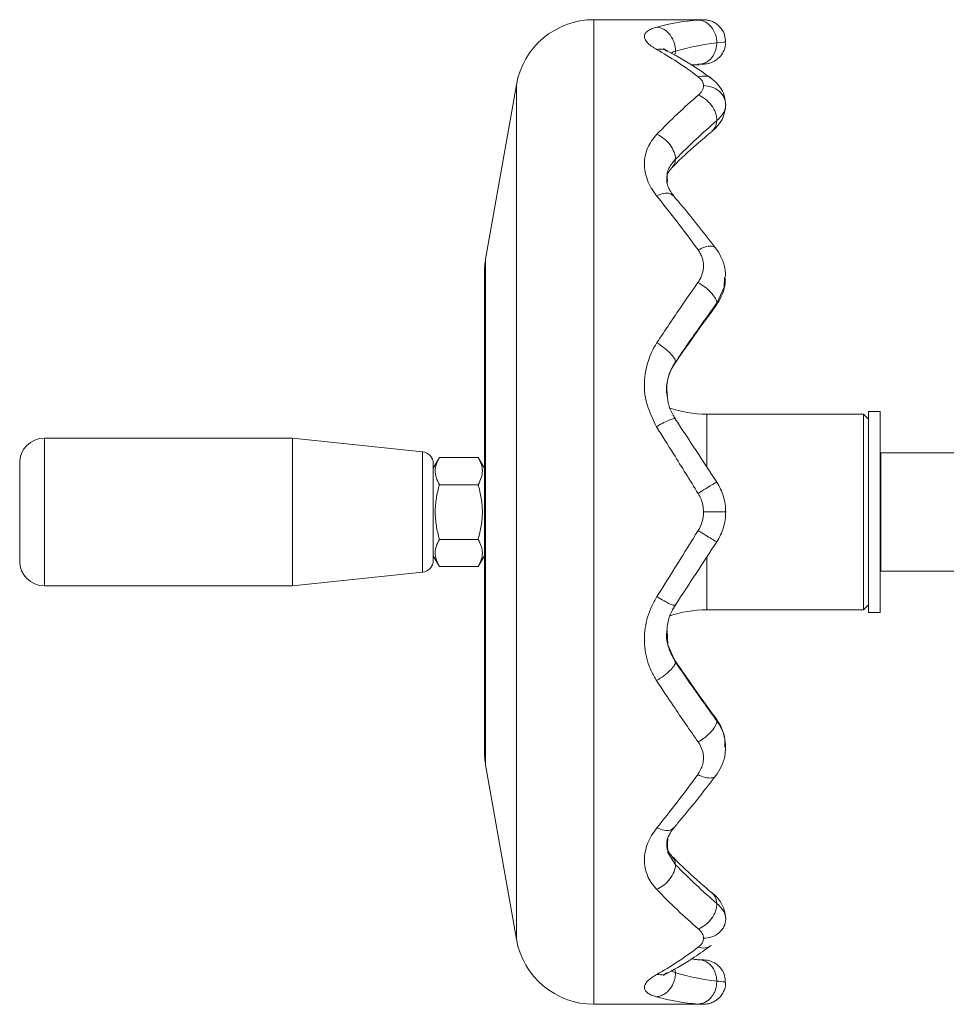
# Model space of a CAD drawing. Header units: millimetres. Extents: x -322 to 635, y -87 to 818.
# Tile 1 of 28: x -322 to -228, y -87 to 13. Entities that reach past the tile are written whole.
import ezdxf

# ---------------------------------------------------------------- set-up
doc = ezdxf.new("R2010")
doc.units = ezdxf.units.MM

msp = doc.modelspace()

# ---------------------------------------------------------------- linework, layer by layer
at = {"color": 7, "linetype": 'Continuous', "lineweight": 15}
for p, q in [((-252.33, 13.22), (-263.39, 13.22)), ((-255.11, 10.02), (-255.19, 9.63)), ((-253.5, 8.59), (-252.91, 8.63)), ((-252.94, 8.63), (-252.72, 8.64)), ((-252.33, 8.71), (-252.19, 8.72)), ((-271.27, 6.61), (-274.39, -11.09)), ((-274.51, -12.48), (-274.51, -61.08)), ((-251.05, -15.85), (-251.01, -15.78)), ((-250.92, -15.58), (-251.02, -15.8)), ((-255.11, -21.54), (-255.18, -21.62)), ((-236.01, -26.84), (-251.93, -26.84)), ((-235.51, -27.34), (-236.01, -26.84)), ((-236.01, -26.84), (-236.01, -46.72)), ((-234.31, -26.58), (-235.51, -26.58)), ((-235.51, -46.98), (-235.51, -26.58)), ((-234.31, -46.98), (-234.31, -26.58)), ((-293.99, -29.28), (-319.21, -29.28)), ((-280.79, -30.67), (-293.99, -29.28)), ((-293.99, -29.28), (-293.99, -44.28)), ((-221.86, -30.78), (-234.26, -30.78)), ((-234.26, -30.78), (-234.26, -42.78)), ((-321.71, -41.78), (-321.71, -31.78)), ((-279.08, -31.23), (-279.71, -32.33)), ((-279.71, -31.86), (-279.71, -41.7)), ((-275.15, -31.23), (-279.08, -31.23)), ((-274.51, -32.33), (-275.15, -31.23)), ((-234.26, -31.78), (-234.31, -31.78)), ((-275.15, -34.01), (-279.08, -34.01)), ((-275.15, -39.56), (-279.08, -39.56)), ((-279.71, -41.23), (-279.08, -42.33)), ((-275.15, -42.33), (-274.51, -41.23)), ((-234.31, -41.78), (-234.26, -41.78)), ((-293.99, -44.28), (-280.79, -42.89)), ((-275.15, -42.33), (-279.08, -42.33)), ((-234.26, -42.78), (-221.86, -42.78)), ((-319.21, -44.28), (-293.99, -44.28)), ((-251.93, -46.72), (-236.01, -46.72)), ((-236.01, -46.72), (-235.51, -46.22)), ((-235.51, -46.98), (-234.31, -46.98)), ((-255.11, -52.03), (-255.17, -51.94)), ((-251.04, -57.72), (-251.01, -57.79)), ((-250.92, -57.99), (-251.02, -57.77)), ((-274.39, -62.47), (-271.27, -80.17)), ((-250.01, -77.97), (-250.01, -78.13)), ((-255.19, -83.17), (-255.11, -83.58)), ((-263.39, -86.78), (-252.33, -86.78))]:
    msp.add_line(p, q, dxfattribs=at)
at = {"color": 8, "linetype": 'Continuous', "lineweight": 15}
for p, q in [((-263.39, 13.22), (-263.39, -86.78)), ((-253.55, 8.62), (-252.86, 8.68)), ((-271.27, 6.61), (-271.27, -80.17)), ((-255.95, -3.39), (-255.93, -3.03)), ((-274.39, -11.09), (-274.39, -62.47)), ((-251.93, -26.84), (-251.93, -32.2)), ((-319.21, -29.28), (-319.21, -44.28)), ((-280.79, -42.89), (-280.79, -30.67)), ((-251.93, -41.42), (-251.93, -46.72)), ((-255.93, -70.55), (-255.9, -69.95))]:
    msp.add_line(p, q, dxfattribs=at)
at = {"color": 8, "linetype": 'Continuous', "lineweight": 15, "flags": 128}
for points in [[(-250.12, 10.96), (-250.15, 10.95), (-250.92, 10.86), (-250.92, 10.86), (-250.92, 10.86)], [(-250.12, -12.94), (-250.15, -13.96), (-250.92, -15.57), (-250.92, -15.57), (-250.92, -15.57)], [(-255.94, -48.8), (-255.89, -50.27), (-255.11, -52.03), (-255.11, -52.03), (-255.11, -52.03)], [(-255.93, -70.52), (-255.89, -71.36), (-255.11, -72.6), (-255.11, -72.6), (-255.11, -72.6)], [(-255.53, -83.37), (-255.11, -83.58), (-255.11, -83.58), (-255.11, -83.58)]]:
    msp.add_lwpolyline(points, dxfattribs=at)
at = {"color": 7, "linetype": 'Continuous', "lineweight": 15}
for centre, radius, start, end in [((-263.39, 5.22), 8, 90, 170), ((-253.32, 4.59), 3.3, 306.4611, 359.7056), ((-266.51, -12.48), 8, 170, 180), ((-251.93, -14.84), 12, 251.2466, 270), ((-319.21, -31.78), 2.5, 90, 180), ((-280.91, -31.86), 1.2, 360, 84), ((-319.21, -41.78), 2.5, 180, 270), ((-280.91, -41.7), 1.2, 276, 360), ((-251.93, -58.72), 12, 90, 108.5898), ((-266.51, -61.08), 8, 180, 190), ((-263.39, -78.78), 8, 190, 270)]:
    msp.add_arc(centre, radius, start, end, dxfattribs=at)
for points in [[(-257, 12.47), (-255.61, 12.86), (-254.23, 13.09), (-252.84, 13.18)], [(-252.8, 7.43), (-254.21, 8.49), (-255.63, 9.42), (-257.04, 10.2)], [(-250.92, 10.86), (-252.31, 10.72), (-253.71, 10.44), (-255.11, 10.02)], [(-252.26, 6.52), (-252.26, 6.85), (-252.45, 7.17), (-252.8, 7.43)], [(-252.8, 5.55), (-252.45, 5.85), (-252.26, 6.19), (-252.26, 6.52)], [(-257, 1.58), (-255.6, 3.02), (-254.2, 4.35), (-252.8, 5.55)], [(-250.92, 2.97), (-252.31, 1.77), (-253.71, 0.46), (-255.11, -0.96)], [(-252.8, -10.17), (-254.21, -8.24), (-255.63, -6.4), (-257.04, -4.66)], [(-255.11, -27.37), (-253.71, -29.48), (-252.31, -31.61), (-250.92, -33.76)], [(-252.8, -38.66), (-252.45, -38.1), (-252.26, -37.44), (-252.26, -36.78)], [(-257, -45.38), (-255.6, -43.16), (-254.2, -40.91), (-252.8, -38.66)], [(-250.92, -39.8), (-252.31, -41.95), (-253.71, -44.09), (-255.11, -46.2)], [(-257, -68.86), (-255.61, -67.14), (-254.23, -65.34), (-252.84, -63.45)], [(-255.11, -72.6), (-253.71, -74.02), (-252.31, -75.34), (-250.92, -76.53)], [(-252.8, -79.11), (-254.21, -77.9), (-255.63, -76.56), (-257.04, -75.1)], [(-252.26, -80.08), (-252.26, -79.75), (-252.45, -79.41), (-252.8, -79.11)], [(-257, -83.74), (-255.6, -82.96), (-254.2, -82.04), (-252.8, -80.99)], [(-252.8, -80.99), (-252.45, -80.73), (-252.26, -80.41), (-252.26, -80.08)], [(-255.11, -83.58), (-253.71, -84), (-252.31, -84.28), (-250.92, -84.42)], [(-252.8, -86.75), (-254.21, -86.66), (-255.63, -86.42), (-257.04, -86.02)]]:
    msp.add_open_spline(points, degree=3, dxfattribs=at)
at = {"color": 8, "linetype": 'Continuous', "lineweight": 15}
for points, knots in [([(-252.84, 13.18), (-252.63, 13.19), (-252.29, 13.22), (-252.32, 13.22), (-252.33, 13.21)], [0, 0, 0, 0, 0.63694, 1, 1, 1, 1]), ([(-255.11, 10.02), (-255.11, 10.02), (-255.22, 9.98), (-255.42, 9.93), (-255.51, 9.85), (-255.55, 9.82)], [0, 0, 0, 0, 0.00005, 0.57946, 1, 1, 1, 1]), ([(-252.86, 8.68), (-252.8, 8.69), (-252.56, 8.7), (-252.27, 8.72), (-252.3, 8.72), (-252.31, 8.72)], [0, 0, 0, 0, 0.179212, 0.723243, 1, 1, 1, 1]), ([(-252.8, 7.43), (-252.56, 7.47), (-252.07, 7.55), (-251.59, 7.42), (-251.45, 7.24), (-251.45, 7.23)], [0, 0, 0, 0, 0.49379, 0.98759, 1, 1, 1, 1]), ([(-250.92, 2.97), (-250.94, 2.73), (-250.99, 2.28), (-251.28, 2.03), (-251.41, 1.91)], [0, 0, 0, 0, 0.54676, 1, 1, 1, 1]), ([(-255.11, -0.96), (-255.11, -0.96), (-255.23, -1.09), (-255.6, -1.52), (-256.03, -2.23), (-255.95, -2.84), (-255.93, -3.02)], [0, 0, 0, 0, 0.00002, 0.19418, 0.75967, 1, 1, 1, 1]), ([(-255.11, -21.54), (-255.11, -21.54), (-255.22, -21.71), (-255.61, -22.35), (-256.07, -23.54), (-255.96, -24.57), (-255.91, -25.02)], [0, 0, 0, 0, 0.00001, 0.16226, 0.63482, 1, 1, 1, 1]), ([(-251.4, -75.49), (-251.27, -75.6), (-250.99, -75.85), (-250.94, -76.29), (-250.92, -76.53)], [0, 0, 0, 0, 0.4452, 1, 1, 1, 1]), ([(-251.48, -80.81), (-251.67, -80.92), (-252.05, -81.14), (-252.55, -81.04), (-252.8, -80.99)], [0, 0, 0, 0, 0.491759, 1, 1, 1, 1]), ([(-250.92, -84.42), (-250.92, -84.42), (-250.86, -84.44), (-250.46, -84.45), (-250.02, -84.53), (-250.09, -84.52), (-250.12, -84.52)], [0, 0, 0, 0, 0.00002, 0.12495, 0.70466, 1, 1, 1, 1]), ([(-252.33, -86.78), (-252.31, -86.78), (-252.27, -86.78), (-252.54, -86.76), (-252.76, -86.75), (-252.8, -86.75)], [0, 0, 0, 0, 0.29591, 0.8711, 1, 1, 1, 1])]:
    msp.add_open_spline(points, degree=3, knots=knots, dxfattribs=at)
at = {"color": 7, "linetype": 'Continuous', "lineweight": 15}
for points, knots in [([(-252.84, 13.18), (-252.59, 13.18), (-252.33, 13.11), (-251.86, 12.87), (-251.65, 12.7), (-251.29, 12.26), (-251.15, 12.01), (-250.96, 11.45), (-250.91, 11.16), (-250.92, 10.86)], [0, 0, 0, 0, 0.25, 0.25, 0.5, 0.5, 0.75, 0.75, 1, 1, 1, 1]), ([(-250.03, 10.97), (-250.05, 11.19), (-250.07, 11.66), (-250.39, 12.26), (-250.8, 12.71), (-251.23, 12.98), (-251.62, 13.13), (-251.94, 13.2), (-252.16, 13.22), (-252.28, 13.22), (-252.33, 13.22)], [0, 0, 0, 0, 0.18891, 0.38943, 0.55381, 0.69278, 0.80833, 0.89966, 0.96506, 1, 1, 1, 1]), ([(-257.04, 10.2), (-257.14, 10.26), (-257.23, 10.31), (-257.41, 10.43), (-257.5, 10.48), (-257.73, 10.65), (-257.85, 10.77), (-258.06, 10.99), (-258.14, 11.11), (-258.24, 11.32), (-258.27, 11.42), (-258.26, 11.62), (-258.23, 11.72), (-258.12, 11.9), (-258.04, 11.98), (-257.84, 12.14), (-257.7, 12.22), (-257.38, 12.35), (-257.19, 12.42), (-257, 12.47)], [0, 0, 0, 0, 0.0625, 0.0625, 0.125, 0.125, 0.25, 0.25, 0.375, 0.375, 0.5, 0.5, 0.625, 0.625, 0.75, 0.75, 0.875, 0.875, 1, 1, 1, 1]), ([(-257, 12.47), (-256.75, 12.45), (-256.5, 12.36), (-256.04, 12.08), (-255.83, 11.89), (-255.48, 11.44), (-255.34, 11.17), (-255.16, 10.61), (-255.11, 10.31), (-255.11, 10.02)], [0, 0, 0, 0, 0.25, 0.25, 0.5, 0.5, 0.75, 0.75, 1, 1, 1, 1]), ([(-257.04, 10.2), (-256.78, 10.23), (-256.39, 10.28), (-256.08, 10.08), (-255.98, 10.02)], [0, 0, 0, 0, 0.66458, 1, 1, 1, 1]), ([(-255.91, 10.03), (-256.01, 10.09), (-256.2, 10.2), (-256.35, 10.32), (-256.34, 10.31), (-256.34, 10.3)], [0, 0, 0, 0, 0.377714, 0.792986, 1, 1, 1, 1]), ([(-251.49, 7.26), (-251.76, 7.45), (-252.93, 8.3), (-254.42, 9.25), (-255.65, 9.87), (-255.97, 10.03)], [0, 0, 0, 0, 0.18534, 0.78755, 1, 1, 1, 1]), ([(-250.92, 10.86), (-250.92, 10.81), (-250.92, 10.7), (-250.94, 10.55), (-250.96, 10.39), (-251, 10.23), (-251.04, 10.08), (-251.1, 9.92), (-251.17, 9.77), (-251.25, 9.62), (-251.34, 9.48), (-251.44, 9.34), (-251.55, 9.21), (-251.68, 9.1), (-251.81, 8.99), (-251.96, 8.9), (-252.12, 8.82), (-252.28, 8.76), (-252.45, 8.72), (-252.62, 8.69), (-252.74, 8.69), (-252.8, 8.69)], [0, 0, 0, 0, 0.043954, 0.08887, 0.134749, 0.181592, 0.229399, 0.278169, 0.327904, 0.378603, 0.430267, 0.482896, 0.53649, 0.591049, 0.646573, 0.703063, 0.760519, 0.81894, 0.878328, 0.938681, 1, 1, 1, 1]), ([(-252.66, 8.69), (-252.63, 8.69), (-252.44, 8.71), (-252.19, 8.72), (-252.13, 8.72), (-252.11, 8.72), (-252.11, 8.72), (-252.1, 8.72), (-252.09, 8.73), (-252.03, 8.73), (-251.79, 8.76), (-251.28, 8.9), (-250.67, 9.32), (-250.22, 9.96), (-250.01, 10.52), (-250.04, 10.87), (-250.05, 10.96)], [0, 0, 0, 0, 0.044408, 0.223671, 0.340821, 0.351151, 0.357501, 0.359959, 0.361932, 0.365503, 0.392672, 0.502754, 0.668526, 0.801602, 0.947235, 1, 1, 1, 1]), ([(-250.01, 4.57), (-250.01, 4.57), (-250.01, 4.75), (-250.12, 5.58), (-250.53, 6.33), (-251.03, 6.92), (-251.35, 7.15), (-251.45, 7.23)], [0, 0, 0, 0, 0, 0.29671, 0.58246, 0.86503, 1, 1, 1, 1]), ([(-252.26, 6.52), (-251.97, 6.52), (-251.68, 6.47), (-251.13, 6.27), (-250.88, 6.13), (-250.46, 5.77), (-250.3, 5.55), (-250.07, 5.08), (-250.01, 4.83), (-250.01, 4.57)], [0, 0, 0, 0, 0.25, 0.25, 0.5, 0.5, 0.75, 0.75, 1, 1, 1, 1]), ([(-252.8, 5.55), (-252.55, 5.46), (-252.3, 5.33), (-251.84, 4.97), (-251.63, 4.76), (-251.28, 4.28), (-251.14, 4.02), (-250.96, 3.48), (-250.91, 3.22), (-250.92, 2.97)], [0, 0, 0, 0, 0.25, 0.25, 0.5, 0.5, 0.75, 0.75, 1, 1, 1, 1]), ([(-250.01, 4.57), (-250.01, 4.31), (-250.09, 4.03), (-250.4, 3.49), (-250.63, 3.22), (-250.92, 2.97)], [0, 0, 0, 0, 0.5, 0.5, 1, 1, 1, 1]), ([(-257.04, -4.66), (-257.14, -4.53), (-257.23, -4.4), (-257.41, -4.14), (-257.5, -4.01), (-257.73, -3.61), (-257.85, -3.34), (-258.06, -2.79), (-258.14, -2.5), (-258.24, -1.95), (-258.27, -1.68), (-258.26, -1.13), (-258.23, -0.86), (-258.12, -0.33), (-258.04, -0.07), (-257.84, 0.43), (-257.7, 0.67), (-257.38, 1.13), (-257.19, 1.36), (-257, 1.58)], [0, 0, 0, 0, 0.0625, 0.0625, 0.125, 0.125, 0.25, 0.25, 0.375, 0.375, 0.5, 0.5, 0.625, 0.625, 0.75, 0.75, 0.875, 0.875, 1, 1, 1, 1]), ([(-257, 1.58), (-256.75, 1.47), (-256.5, 1.32), (-256.04, 0.95), (-255.83, 0.74), (-255.48, 0.27), (-255.34, 0.01), (-255.16, -0.49), (-255.11, -0.73), (-255.11, -0.96)], [0, 0, 0, 0, 0.25, 0.25, 0.5, 0.5, 0.75, 0.75, 1, 1, 1, 1]), ([(-255.43, -1.76), (-255.4, -1.74), (-254.58, -0.91), (-253.22, 0.36), (-251.91, 1.44), (-251.38, 1.88)], [0, 0, 0, 0, 0.01956, 0.60573, 1, 1, 1, 1]), ([(-255.11, -0.96), (-255.13, -1.18), (-255.15, -1.48), (-255.36, -1.64), (-255.41, -1.68)], [0, 0, 0, 0, 0.7543, 1, 1, 1, 1]), ([(-255.99, -3.02), (-256, -2.95), (-256.02, -2.66), (-255.86, -2.32), (-255.66, -2.03), (-255.45, -1.8), (-255.38, -1.71)], [0, 0, 0, 0, 0.16016, 0.63896, 0.8663, 1, 1, 1, 1]), ([(-255.26, -4.72), (-255.37, -4.57), (-255.62, -4.25), (-255.88, -3.76), (-256, -3.36), (-256, -3.12), (-255.99, -3.02)], [0, 0, 0, 0, 0.21495, 0.46134, 0.79174, 1, 1, 1, 1]), ([(-257.04, -4.66), (-256.79, -4.56), (-256.28, -4.37), (-255.64, -4.4), (-255.4, -4.61), (-255.29, -4.71)], [0, 0, 0, 0, 0.34347, 0.68693, 1, 1, 1, 1]), ([(-251.02, -10), (-251.28, -9.66), (-252.41, -8.19), (-253.83, -6.41), (-254.99, -5.05), (-255.29, -4.71)], [0, 0, 0, 0, 0.18604, 0.79183, 1, 1, 1, 1]), ([(-252.8, -10.17), (-252.55, -10.05), (-252.05, -9.81), (-251.44, -9.76), (-251.08, -9.85), (-251.03, -10.01), (-251.02, -10.04)], [0, 0, 0, 0, 0.31285, 0.62569, 0.93853, 1, 1, 1, 1]), ([(-252.84, -13.48), (-252.76, -13.36), (-252.67, -13.23), (-252.53, -12.96), (-252.47, -12.82), (-252.37, -12.54), (-252.33, -12.4), (-252.28, -12.11), (-252.27, -11.96), (-252.26, -11.67), (-252.27, -11.53), (-252.32, -11.24), (-252.35, -11.1), (-252.44, -10.82), (-252.5, -10.68), (-252.64, -10.42), (-252.72, -10.3), (-252.8, -10.17)], [0, 0, 0, 0, 0.125, 0.125, 0.25, 0.25, 0.375, 0.375, 0.5, 0.5, 0.625, 0.625, 0.75, 0.75, 0.875, 0.875, 1, 1, 1, 1]), ([(-250.05, -12.93), (-250.04, -12.73), (-250.02, -12.12), (-250.3, -11.17), (-250.74, -10.4), (-250.96, -10.08), (-251, -10.02)], [0, 0, 0, 0, 0.189712, 0.588308, 0.930494, 1, 1, 1, 1]), ([(-257, -19.6), (-256.58, -18.97), (-255.74, -17.71), (-254.36, -15.66), (-253.39, -14.27), (-252.84, -13.48)], [0, 0, 0, 0, 0.30186, 0.60371, 1, 1, 1, 1]), ([(-252.84, -13.48), (-252.59, -13.62), (-252.33, -13.78), (-251.86, -14.14), (-251.65, -14.33), (-251.29, -14.72), (-251.15, -14.92), (-250.96, -15.27), (-250.91, -15.44), (-250.92, -15.57)], [0, 0, 0, 0, 0.25, 0.25, 0.5, 0.5, 0.75, 0.75, 1, 1, 1, 1]), ([(-250.98, -15.79), (-250.8, -15.5), (-250.41, -14.89), (-250.07, -13.92), (-250.05, -13.28), (-250.05, -13.02)], [0, 0, 0, 0, 0.35004, 0.73371, 1, 1, 1, 1]), ([(-255.15, -21.66), (-255.13, -21.62), (-254.27, -20.38), (-252.89, -18.41), (-251.52, -16.55), (-250.99, -15.82)], [0, 0, 0, 0, 0.01774, 0.61366, 1, 1, 1, 1]), ([(-250.92, -15.58), (-251.48, -16.36), (-252.46, -17.72), (-253.86, -19.71), (-254.69, -20.93), (-255.11, -21.54)], [0, 0, 0, 0, 0.40216, 0.70108, 1, 1, 1, 1]), ([(-257.04, -28.12), (-257.45, -27.27), (-258.28, -25.56), (-258.34, -22.78), (-257.73, -20.83), (-257.16, -19.87), (-257.02, -19.63), (-257, -19.6)], [0, 0, 0, 0, 0.30746, 0.61839, 0.90732, 0.98759, 1, 1, 1, 1]), ([(-257, -19.6), (-256.75, -19.75), (-256.5, -19.93), (-256.04, -20.28), (-255.83, -20.47), (-255.48, -20.83), (-255.34, -21), (-255.16, -21.31), (-255.11, -21.44), (-255.11, -21.54)], [0, 0, 0, 0, 0.25, 0.25, 0.5, 0.5, 0.75, 0.75, 1, 1, 1, 1]), ([(-255.95, -24.98), (-255.97, -24.87), (-256.07, -24.36), (-255.95, -23.44), (-255.64, -22.44), (-255.27, -21.87), (-255.13, -21.65)], [0, 0, 0, 0, 0.09298, 0.43269, 0.77998, 1, 1, 1, 1]), ([(-255.11, -27.33), (-255.19, -27.2), (-255.48, -26.73), (-255.83, -25.96), (-255.91, -25.29), (-255.95, -25.01)], [0, 0, 0, 0, 0.17696, 0.64947, 1, 1, 1, 1]), ([(-257.04, -28.12), (-256.78, -27.97), (-256.53, -27.82), (-256.06, -27.59), (-255.85, -27.49), (-255.49, -27.35), (-255.35, -27.31), (-255.16, -27.29), (-255.11, -27.31), (-255.11, -27.37)], [0, 0, 0, 0, 0.25, 0.25, 0.5, 0.5, 0.75, 0.75, 1, 1, 1, 1]), ([(-252.8, -34.9), (-253.22, -34.23), (-254.06, -32.88), (-255.47, -30.62), (-256.46, -29.03), (-257.04, -28.12)], [0, 0, 0, 0, 0.29604, 0.59208, 1, 1, 1, 1]), ([(-279.08, -31.23), (-279.34, -31.68), (-279.51, -32.14), (-279.51, -32.73), (-279.5, -32.85), (-279.46, -33.09), (-279.43, -33.2), (-279.32, -33.55), (-279.21, -33.78), (-279.08, -34.01)], [0, 0, 0, 0, 0.5, 0.5, 0.625, 0.625, 0.75, 0.75, 1, 1, 1, 1]), ([(-275.15, -34.01), (-274.89, -33.55), (-274.72, -33.09), (-274.72, -32.5), (-274.73, -32.38), (-274.77, -32.15), (-274.8, -32.03), (-274.91, -31.69), (-275.02, -31.46), (-275.15, -31.23)], [0, 0, 0, 0, 0.5, 0.5, 0.625, 0.625, 0.75, 0.75, 1, 1, 1, 1]), ([(-252.8, -34.9), (-252.55, -34.74), (-252.3, -34.58), (-251.84, -34.29), (-251.63, -34.16), (-251.28, -33.95), (-251.14, -33.87), (-250.96, -33.77), (-250.91, -33.75), (-250.92, -33.76)], [0, 0, 0, 0, 0.25, 0.25, 0.5, 0.5, 0.75, 0.75, 1, 1, 1, 1]), ([(-250.92, -33.76), (-250.63, -34.21), (-250.4, -34.7), (-250.09, -35.72), (-250.01, -36.25), (-250.01, -36.78)], [0, 0, 0, 0, 0.5, 0.5, 1, 1, 1, 1]), ([(-279.08, -39.56), (-279.21, -39.1), (-279.32, -38.64), (-279.47, -37.72), (-279.51, -37.25), (-279.51, -36.31), (-279.47, -35.84), (-279.32, -34.91), (-279.21, -34.45), (-279.08, -34.01)], [0, 0, 0, 0, 0.25, 0.25, 0.5, 0.5, 0.75, 0.75, 1, 1, 1, 1]), ([(-275.15, -39.56), (-275.02, -39.1), (-274.91, -38.64), (-274.76, -37.72), (-274.72, -37.25), (-274.72, -36.31), (-274.76, -35.84), (-274.91, -34.91), (-275.02, -34.45), (-275.15, -34.01)], [0, 0, 0, 0, 0.25, 0.25, 0.5, 0.5, 0.75, 0.75, 1, 1, 1, 1]), ([(-252.26, -36.78), (-252.28, -36.55), (-252.3, -36.1), (-252.49, -35.46), (-252.7, -35.09), (-252.8, -34.9)], [0, 0, 0, 0, 0.35536, 0.67338, 1, 1, 1, 1]), ([(-252.26, -36.78), (-251.97, -36.78), (-251.68, -36.78), (-251.13, -36.78), (-250.88, -36.78), (-250.46, -36.78), (-250.3, -36.78), (-250.07, -36.78), (-250.01, -36.78), (-250.01, -36.78)], [0, 0, 0, 0, 0.25, 0.25, 0.5, 0.5, 0.75, 0.75, 1, 1, 1, 1]), ([(-250.01, -36.78), (-250.01, -37.31), (-250.09, -37.85), (-250.4, -38.87), (-250.63, -39.35), (-250.92, -39.8)], [0, 0, 0, 0, 0.5, 0.5, 1, 1, 1, 1]), ([(-252.8, -38.66), (-252.55, -38.82), (-252.3, -38.98), (-251.84, -39.27), (-251.63, -39.4), (-251.28, -39.61), (-251.14, -39.69), (-250.96, -39.79), (-250.91, -39.81), (-250.92, -39.8)], [0, 0, 0, 0, 0.25, 0.25, 0.5, 0.5, 0.75, 0.75, 1, 1, 1, 1]), ([(-279.08, -39.56), (-279.34, -40.01), (-279.51, -40.47), (-279.51, -41.06), (-279.5, -41.18), (-279.46, -41.41), (-279.43, -41.53), (-279.32, -41.88), (-279.21, -42.1), (-279.08, -42.33)], [0, 0, 0, 0, 0.5, 0.5, 0.625, 0.625, 0.75, 0.75, 1, 1, 1, 1]), ([(-275.15, -42.33), (-274.89, -41.88), (-274.72, -41.42), (-274.72, -40.83), (-274.73, -40.71), (-274.77, -40.48), (-274.8, -40.36), (-274.91, -40.01), (-275.02, -39.78), (-275.15, -39.56)], [0, 0, 0, 0, 0.5, 0.5, 0.625, 0.625, 0.75, 0.75, 1, 1, 1, 1]), ([(-257.04, -53.9), (-257.14, -53.74), (-257.23, -53.58), (-257.41, -53.26), (-257.5, -53.09), (-257.73, -52.59), (-257.85, -52.25), (-258.06, -51.54), (-258.14, -51.17), (-258.24, -50.43), (-258.27, -50.06), (-258.26, -49.32), (-258.23, -48.95), (-258.12, -48.2), (-258.04, -47.83), (-257.84, -47.1), (-257.7, -46.75), (-257.38, -46.05), (-257.19, -45.72), (-257, -45.38)], [0, 0, 0, 0, 0.0625, 0.0625, 0.125, 0.125, 0.25, 0.25, 0.375, 0.375, 0.5, 0.5, 0.625, 0.625, 0.75, 0.75, 0.875, 0.875, 1, 1, 1, 1]), ([(-257, -45.38), (-256.75, -45.54), (-256.5, -45.69), (-256.04, -45.94), (-255.83, -46.05), (-255.48, -46.2), (-255.34, -46.25), (-255.16, -46.27), (-255.11, -46.25), (-255.11, -46.2)], [0, 0, 0, 0, 0.25, 0.25, 0.5, 0.5, 0.75, 0.75, 1, 1, 1, 1]), ([(-255.97, -48.81), (-255.95, -48.56), (-255.92, -47.9), (-255.59, -47.03), (-255.24, -46.44), (-255.11, -46.23)], [0, 0, 0, 0, 0.27976, 0.734884, 1, 1, 1, 1]), ([(-255.13, -51.92), (-255.22, -51.78), (-255.53, -51.3), (-255.88, -50.43), (-256.06, -49.5), (-255.99, -48.95), (-255.97, -48.8)], [0, 0, 0, 0, 0.14699, 0.50159, 0.8665, 1, 1, 1, 1]), ([(-250.99, -57.75), (-251.01, -57.72), (-251.86, -56.58), (-253.24, -54.65), (-254.61, -52.68), (-255.15, -51.9)], [0, 0, 0, 0, 0.01659, 0.60928, 1, 1, 1, 1]), ([(-257.04, -53.9), (-256.78, -53.75), (-256.53, -53.59), (-256.06, -53.25), (-255.85, -53.07), (-255.49, -52.72), (-255.35, -52.55), (-255.16, -52.26), (-255.11, -52.13), (-255.11, -52.03)], [0, 0, 0, 0, 0.25, 0.25, 0.5, 0.5, 0.75, 0.75, 1, 1, 1, 1]), ([(-255.11, -52.03), (-254.55, -52.84), (-253.57, -54.26), (-252.17, -56.25), (-251.33, -57.41), (-250.92, -57.99)], [0, 0, 0, 0, 0.40216, 0.70108, 1, 1, 1, 1]), ([(-252.8, -60.14), (-253.22, -59.54), (-254.06, -58.34), (-255.47, -56.26), (-256.46, -54.77), (-257.04, -53.9)], [0, 0, 0, 0, 0.29604, 0.59208, 1, 1, 1, 1]), ([(-252.8, -60.14), (-252.55, -59.99), (-252.3, -59.82), (-251.84, -59.45), (-251.63, -59.25), (-251.28, -58.85), (-251.14, -58.65), (-250.96, -58.29), (-250.91, -58.12), (-250.92, -57.99)], [0, 0, 0, 0, 0.25, 0.25, 0.5, 0.5, 0.75, 0.75, 1, 1, 1, 1]), ([(-250.16, -59.69), (-250.18, -59.52), (-250.26, -58.98), (-250.61, -58.33), (-250.9, -57.9), (-250.98, -57.77)], [0, 0, 0, 0, 0.23202, 0.77852, 1, 1, 1, 1]), ([(-250.92, -57.99), (-250.92, -57.99), (-250.84, -58.1), (-250.49, -58.65), (-250.02, -59.56), (-250.09, -60.34), (-250.12, -60.6)], [0, 0, 0, 0, 0.000017, 0.127296, 0.7179, 1, 1, 1, 1]), ([(-250.04, -60.67), (-250.03, -60.58), (-250, -60.36), (-250.06, -60.13), (-250.1, -59.99)], [0, 0, 0, 0, 0.36489, 1, 1, 1, 1]), ([(-252.84, -63.45), (-252.64, -63.11), (-252.24, -62.44), (-252.23, -61.32), (-252.54, -60.56), (-252.76, -60.2), (-252.8, -60.14)], [0, 0, 0, 0, 0.32433, 0.65443, 0.93674, 1, 1, 1, 1]), ([(-251.01, -63.54), (-250.97, -63.49), (-250.73, -63.15), (-250.32, -62.42), (-250.03, -61.46), (-250.04, -60.84), (-250.05, -60.6)], [0, 0, 0, 0, 0.0704, 0.41288, 0.7705, 1, 1, 1, 1]), ([(-255.28, -68.86), (-255.02, -68.55), (-253.89, -67.21), (-252.47, -65.45), (-251.31, -63.94), (-251.02, -63.55)], [0, 0, 0, 0, 0.18679, 0.79462, 1, 1, 1, 1]), ([(-252.84, -63.45), (-252.59, -63.56), (-252.08, -63.78), (-251.45, -63.82), (-251.08, -63.72), (-251.04, -63.56), (-251.03, -63.53)], [0, 0, 0, 0, 0.31281, 0.62562, 0.93843, 1, 1, 1, 1]), ([(-257.04, -75.09), (-257.14, -74.99), (-257.23, -74.88), (-257.41, -74.65), (-257.5, -74.54), (-257.73, -74.19), (-257.85, -73.95), (-258.06, -73.45), (-258.14, -73.18), (-258.24, -72.66), (-258.27, -72.39), (-258.26, -71.84), (-258.23, -71.57), (-258.12, -71.01), (-258.04, -70.73), (-257.84, -70.18), (-257.7, -69.91), (-257.38, -69.38), (-257.19, -69.12), (-257, -68.85)], [0, 0, 0, 0, 0.0625, 0.0625, 0.125, 0.125, 0.25, 0.25, 0.375, 0.375, 0.5, 0.5, 0.625, 0.625, 0.75, 0.75, 0.875, 0.875, 1, 1, 1, 1]), ([(-257, -68.86), (-256.75, -68.96), (-256.26, -69.16), (-255.63, -69.15), (-255.4, -68.95), (-255.29, -68.85)], [0, 0, 0, 0, 0.34527, 0.69055, 1, 1, 1, 1]), ([(-255.99, -70.52), (-255.99, -70.43), (-256.01, -70.17), (-255.82, -69.67), (-255.57, -69.24), (-255.34, -68.94), (-255.25, -68.83)], [0, 0, 0, 0, 0.22217, 0.61184, 0.856, 1, 1, 1, 1]), ([(-255.38, -71.85), (-255.47, -71.74), (-255.67, -71.52), (-255.89, -71.17), (-256, -70.9), (-255.99, -70.63), (-255.99, -70.52)], [0, 0, 0, 0, 0.193879, 0.414918, 0.7715, 1, 1, 1, 1]), ([(-251.38, -75.46), (-251.4, -75.45), (-252.21, -74.8), (-253.56, -73.62), (-254.89, -72.31), (-255.42, -71.79)], [0, 0, 0, 0, 0.017202, 0.605802, 1, 1, 1, 1]), ([(-255.11, -72.6), (-255.13, -72.38), (-255.16, -72.08), (-255.36, -71.92), (-255.41, -71.88)], [0, 0, 0, 0, 0.73893, 1, 1, 1, 1]), ([(-257.04, -75.09), (-256.78, -75), (-256.53, -74.85), (-256.06, -74.49), (-255.85, -74.28), (-255.49, -73.82), (-255.35, -73.57), (-255.16, -73.07), (-255.11, -72.83), (-255.11, -72.6)], [0, 0, 0, 0, 0.25, 0.25, 0.5, 0.5, 0.75, 0.75, 1, 1, 1, 1]), ([(-250.01, -78.13), (-250.04, -77.81), (-250.1, -77.18), (-250.52, -76.36), (-250.99, -75.79), (-251.27, -75.56), (-251.34, -75.5)], [0, 0, 0, 0, 0.309115, 0.597339, 0.895299, 1, 1, 1, 1]), ([(-250.92, -76.53), (-250.91, -76.78), (-250.96, -77.05), (-251.14, -77.58), (-251.28, -77.84), (-251.63, -78.32), (-251.84, -78.54), (-252.3, -78.89), (-252.55, -79.03), (-252.8, -79.11)], [0, 0, 0, 0, 0.25, 0.25, 0.5, 0.5, 0.75, 0.75, 1, 1, 1, 1]), ([(-250.92, -76.53), (-250.63, -76.78), (-250.4, -77.05), (-250.09, -77.59), (-250.01, -77.87), (-250.01, -78.13)], [0, 0, 0, 0, 0.5, 0.5, 1, 1, 1, 1]), ([(-250.01, -78.13), (-250.01, -78.39), (-250.07, -78.64), (-250.3, -79.12), (-250.46, -79.33), (-250.88, -79.69), (-251.13, -79.84), (-251.68, -80.03), (-251.97, -80.08), (-252.26, -80.08)], [0, 0, 0, 0, 0.25, 0.25, 0.5, 0.5, 0.75, 0.75, 1, 1, 1, 1]), ([(-255.95, -83.61), (-255.92, -83.6), (-255, -83.14), (-253.51, -82.25), (-252.06, -81.21), (-251.49, -80.8)], [0, 0, 0, 0, 0.0174, 0.61365, 1, 1, 1, 1]), ([(-252.72, -82.25), (-252.73, -82.25), (-252.97, -82.24), (-253.22, -82.2), (-253.47, -82.15)], [0, 0, 0, 0, 0.0195, 1, 1, 1, 1]), ([(-252.86, -82.25), (-252.61, -82.24), (-252.36, -82.29), (-251.89, -82.5), (-251.67, -82.66), (-251.31, -83.06), (-251.17, -83.31), (-250.97, -83.84), (-250.92, -84.13), (-250.92, -84.42)], [0, 0, 0, 0, 0.25, 0.25, 0.5, 0.5, 0.75, 0.75, 1, 1, 1, 1]), ([(-252.12, -82.29), (-252.12, -82.29), (-252.12, -82.29), (-252.15, -82.28), (-252.34, -82.27), (-252.6, -82.26), (-252.71, -82.25)], [0, 0, 0, 0, 0.011887, 0.165385, 0.634752, 1, 1, 1, 1]), ([(-250.05, -84.51), (-250.05, -84.29), (-250.07, -83.86), (-250.36, -83.29), (-250.73, -82.86), (-251.11, -82.59), (-251.46, -82.42), (-251.74, -82.34), (-251.93, -82.3), (-252.04, -82.29), (-252.09, -82.29), (-252.1, -82.29), (-252.1, -82.29), (-252.11, -82.29), (-252.11, -82.29), (-252.12, -82.29), (-252.13, -82.28), (-252.23, -82.28), (-252.25, -82.28)], [0, 0, 0, 0, 0.15375, 0.31262, 0.44556, 0.55769, 0.64957, 0.72009, 0.76784, 0.7935, 0.7989, 0.80139, 0.80334, 0.80612, 0.8116, 0.82807, 0.95193, 1, 1, 1, 1]), ([(-257.04, -86.02), (-257.14, -86), (-257.23, -85.97), (-257.41, -85.9), (-257.5, -85.87), (-257.73, -85.77), (-257.85, -85.69), (-258.06, -85.53), (-258.14, -85.45), (-258.24, -85.26), (-258.27, -85.17), (-258.26, -84.97), (-258.23, -84.87), (-258.12, -84.65), (-258.04, -84.54), (-257.84, -84.31), (-257.7, -84.2), (-257.38, -83.97), (-257.19, -83.85), (-257, -83.74)], [0, 0, 0, 0, 0.0625, 0.0625, 0.125, 0.125, 0.25, 0.25, 0.375, 0.375, 0.5, 0.5, 0.625, 0.625, 0.75, 0.75, 0.875, 0.875, 1, 1, 1, 1]), ([(-255.11, -83.58), (-255.11, -83.63), (-255.11, -83.73), (-255.13, -83.89), (-255.15, -84.05), (-255.18, -84.22), (-255.23, -84.4), (-255.3, -84.58), (-255.37, -84.75), (-255.47, -84.93), (-255.58, -85.11), (-255.71, -85.27), (-255.85, -85.43), (-256.01, -85.58), (-256.19, -85.72), (-256.39, -85.83), (-256.59, -85.92), (-256.81, -85.99), (-256.96, -86.01), (-257.04, -86.02)], [0, 0, 0, 0, 0.042793, 0.087589, 0.134388, 0.183191, 0.233998, 0.286808, 0.341623, 0.398441, 0.457264, 0.518091, 0.580923, 0.645758, 0.712598, 0.781442, 0.852291, 0.925143, 1, 1, 1, 1]), ([(-255.97, -83.57), (-256.07, -83.64), (-256.36, -83.83), (-256.74, -83.77), (-257, -83.74)], [0, 0, 0, 0, 0.33095, 1, 1, 1, 1]), ([(-256.34, -83.86), (-256.33, -83.85), (-256.31, -83.83), (-256.07, -83.69), (-255.91, -83.59), (-255.89, -83.58)], [0, 0, 0, 0, 0.50415, 0.92104, 1, 1, 1, 1]), ([(-250.92, -84.42), (-250.92, -84.47), (-250.92, -84.58), (-250.93, -84.74), (-250.95, -84.9), (-250.99, -85.07), (-251.03, -85.24), (-251.09, -85.4), (-251.16, -85.57), (-251.24, -85.73), (-251.34, -85.89), (-251.46, -86.05), (-251.58, -86.19), (-251.72, -86.32), (-251.88, -86.44), (-252.04, -86.54), (-252.22, -86.63), (-252.41, -86.69), (-252.6, -86.73), (-252.74, -86.74), (-252.8, -86.75)], [0, 0, 0, 0, 0.04355, 0.0885, 0.13487, 0.18265, 0.23184, 0.28244, 0.33446, 0.38789, 0.44274, 0.499, 0.55667, 0.61576, 0.67626, 0.73818, 0.80151, 0.86626, 0.93242, 1, 1, 1, 1]), ([(-252.33, -86.78), (-252.25, -86.78), (-252.03, -86.78), (-251.63, -86.71), (-251.11, -86.49), (-250.59, -86.09), (-250.19, -85.48), (-249.99, -84.91), (-250.04, -84.58), (-250.05, -84.51)], [0, 0, 0, 0, 0.05951, 0.18757, 0.33451, 0.52294, 0.72296, 0.94284, 1, 1, 1, 1])]:
    msp.add_open_spline(points, degree=3, knots=knots, dxfattribs=at)

doc.saveas('drawing.dxf')
